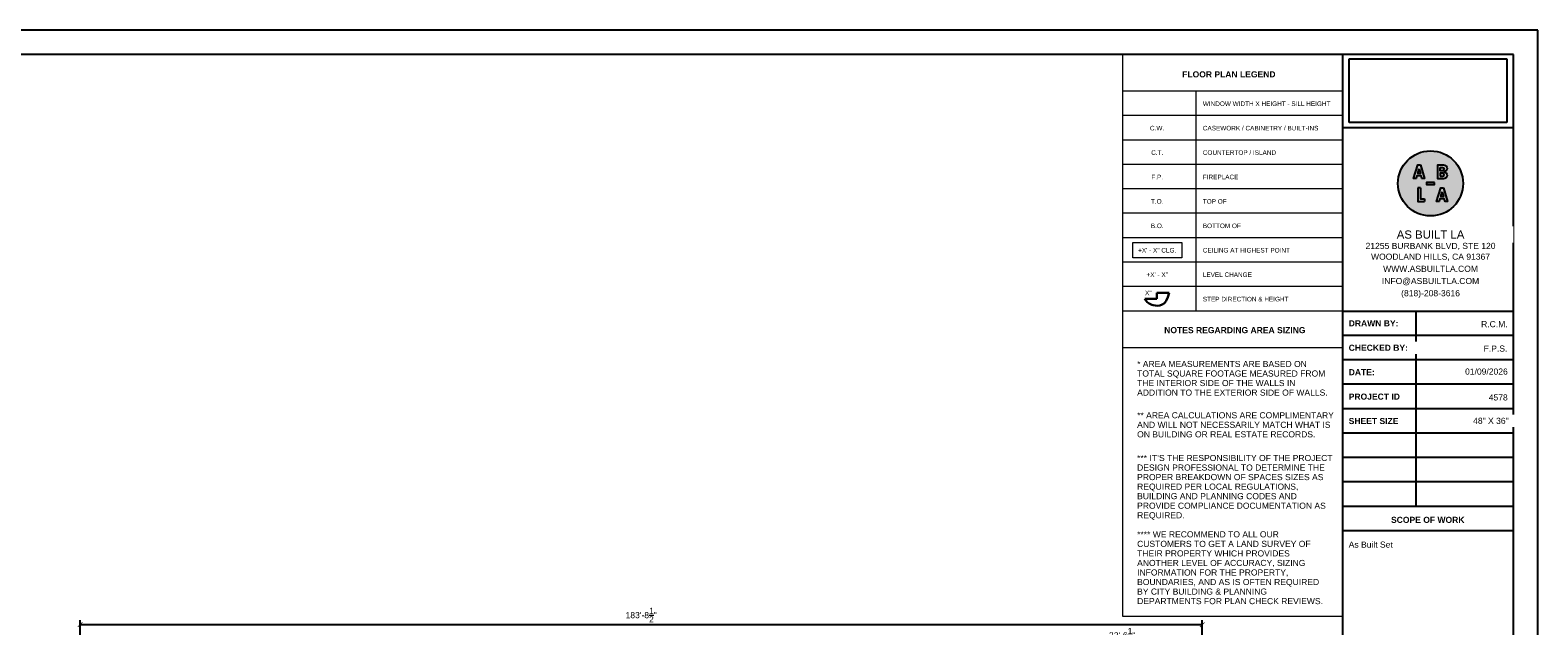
# Model space of a CAD drawing. Header units: inches. Extents: x -2078 to 109126, y -964 to 6385.
# Tile 99 of 256: x 13924 to 16886, y 5214 to 6385. Entities that reach past the tile are written whole.
import ezdxf

# ---------------------------------------------------------------- set-up
doc = ezdxf.new("R2010")
doc.units = ezdxf.units.IN
doc.header["$MEASUREMENT"] = 0
doc.set_wipeout_variables(frame=1)
for name, color, linetype, lineweight in [('A-ANNO', 2, 'Continuous', 5), ('A-ANNO-DIMS', 1, 'Continuous', 9), ('A-DETAIL-2', 20, 'Continuous', 25), ('A-DETAIL-3', 40, 'Continuous', 15)]:
    doc.layers.add(name, color=color, linetype=linetype, lineweight=lineweight)
doc.layers.add('A-HATCH', color=9, linetype='Continuous')
doc.layers.add('A-TB', color=7, linetype='Continuous')
doc.styles.add('Arial_3', font='arial.ttf', dxfattribs={"height": 0.125})
doc.styles.add('Arial_5', font='arial.ttf', dxfattribs={"height": 0.09375})
doc.styles.add('Arial_B_2', font='arialbd.ttf', dxfattribs={"height": 0.125})
doc.styles.add('Jay Cad', font='arial.ttf', dxfattribs={"height": 0.125})
doc.styles.add('JC', font='arial.ttf', dxfattribs={"height": 0.125})
doc.dimstyles.new('Jay Cad - DIMS', dxfattribs={"dimtxt": 0.125, "dimasz": 0.09375, "dimexe": 0.09375, "dimexo": 0.09375, "dimgap": 0.046875, "dimtad": 1, "dimdec": 1, "dimzin": 0, "dimdsep": 46, "dimlunit": 4, "dimtxsty": 'Jay Cad', "dimblk": 'ARCHTICK', "dimcen": 0.09, "dimclrd": 1, "dimclre": 1, "dimclrt": 256, "dimadec": 0, "dimazin": 0, "dimtfac": 1, "dimtdec": 1, "dimtofl": 0, "dimtmove": 1, "dimatfit": 3, "dimfxl": 1, "dimtolj": 1, "dimtzin": 0, "dimarcsym": 0})
picture_1 = doc.add_image_def('image1.png', size_in_pixel=(151, 61))

# ---------------------------------------------------------------- blocks, each defined once
blk = doc.blocks.new('_ArchTick')
at = {"color": 0, "linetype": 'ByBlock', "const_width": 0.15}
blk.add_lwpolyline([(-0.5, -0.5), (0.5, 0.5)], dxfattribs=at)
blk = doc.blocks.new('*D3341')
at = {"layer": 'A-ANNO-DIMS', "color": 1, "lineweight": -2, "transparency": 16777216}
for p, q in [((15933.8, 5042.9), (15933.8, 5185.7)), ((16204.5, 4924.9), (16204.5, 5185.7)), ((15933.8, 5176.7), (16204.5, 5176.7))]:
    blk.add_line(p, q, dxfattribs=at)
at = {"layer": 'Defpoints', "color": 0, "transparency": 16777216}
for p in [(16204.5, 5176.7), (15933.8, 5033.9), (16204.5, 4915.9)]:
    blk.add_point(p, dxfattribs=at)
at = {"layer": 'A-ANNO-DIMS', "color": 1, "lineweight": -2, "transparency": 16777216, "xscale": 9, "yscale": 9, "zscale": 9, "rotation": 180}
blk.add_blockref('_ArchTick', (15933.8, 5176.7), dxfattribs=at)
at = {"layer": 'A-ANNO-DIMS', "color": 1, "lineweight": -2, "transparency": 16777216, "xscale": 9, "yscale": 9, "zscale": 9}
blk.add_blockref('_ArchTick', (16204.5, 5176.7), dxfattribs=at)
at = {"layer": 'A-ANNO-DIMS', "color": 2, "transparency": 16777216, "insert": (16069.2, 5195.4), "char_height": 12, "width": 1.497, "attachment_point": 5, "style": 'Jay Cad'}
blk.add_mtext('\\A1;22\'-6{\\H1x;\\S1/2;}"', dxfattribs=at)
blk = doc.blocks.new('*D3345')
at = {"layer": 'A-ANNO-DIMS', "color": 1, "lineweight": -2, "transparency": 16777216}
for p, q in [((14022, 4924.9), (14022, 5225.3)), ((14022, 5216.3), (16226.5, 5216.3)), ((16226.5, 4938.9), (16226.5, 5225.3))]:
    blk.add_line(p, q, dxfattribs=at)
at = {"layer": 'Defpoints', "color": 0, "transparency": 16777216}
for p in [(16226.5, 5216.3), (16226.5, 4929.9), (14022, 4915.9)]:
    blk.add_point(p, dxfattribs=at)
at = {"layer": 'A-ANNO-DIMS', "color": 1, "lineweight": -2, "transparency": 16777216, "xscale": 9, "yscale": 9, "zscale": 9, "rotation": 180}
blk.add_blockref('_ArchTick', (14022, 5216.3), dxfattribs=at)
at = {"layer": 'A-ANNO-DIMS', "color": 1, "lineweight": -2, "transparency": 16777216, "xscale": 9, "yscale": 9, "zscale": 9}
blk.add_blockref('_ArchTick', (16226.5, 5216.3), dxfattribs=at)
at = {"layer": 'A-ANNO-DIMS', "color": 2, "transparency": 16777216, "insert": (15124.3, 5235), "char_height": 12, "width": 1.67, "attachment_point": 5, "style": 'Jay Cad'}
blk.add_mtext('\\A1;183\'-8{\\H1x;\\S1/2;}"', dxfattribs=at)
blk = doc.blocks.new('JC_TB_48x36 - JC_TB_3624-1264225-Floor Plans')
at = {"layer": 'A-TB'}
for p, q in [((47.997, 24.012), (-0.003, 24.012)), ((47.997, -11.988), (47.997, 24.012)), ((47.497, 23.512), (0.747, 23.512)), ((43.997, 23.512), (43.997, -11.488)), ((47.497, -11.488), (47.497, 23.512)), ((47.497, 22.012), (43.997, 22.012)), ((47.497, 18.262), (43.997, 18.262)), ((45.497, 18.262), (45.497, 14.263)), ((47.497, 17.762), (43.997, 17.762)), ((47.497, 17.263), (43.997, 17.263)), ((47.497, 16.763), (43.997, 16.763)), ((47.497, 16.263), (43.997, 16.263)), ((47.497, 15.763), (43.997, 15.763)), ((47.497, 15.263), (43.997, 15.263)), ((47.497, 14.763), (43.997, 14.763)), ((47.497, 14.263), (43.997, 14.263)), ((47.497, 13.763), (43.997, 13.763))]:
    blk.add_line(p, q, dxfattribs=at)
at = {"layer": 'A-TB', "char_height": 0.125, "attachment_point": 1, "bg_fill": 2}
for s, insert, width, style in [('21255 Burbank Blvd, Ste 120', (44.596, 19.632), 2.74909, 'Arial_3'), ('(818)-208-3616', (45.182, 18.691), 1.44556, 'Arial_3'), ('SCOPE OF WORK', (44.992, 14.05), 1.82747, 'Arial_B_2')]:
    blk.add_mtext(s, dxfattribs=dict(at, insert=insert, width=width, style=style))
for s, insert, width, style in [('WOODLAND HILLS, CA 91367', (44.513, 19.437), 2.95425, 'Arial_3'), ('INFO@ASBUILTLA.COM', (44.738, 18.941), 2.41138, 'Arial_3'), ('DRAWN BY:', (44.126, 18.073), 1.22463, 'Arial_B_2'), ('CHECKED BY:', (44.126, 17.573), 1.4645, 'Arial_B_2'), ('DATE:', (44.126, 17.073), 0.63441, 'Arial_B_2'), ('PROJECT ID', (44.126, 16.573), 1.26566, 'Arial_B_2'), ('SHEET SIZE', (44.126, 16.073), 1.23725, 'Arial_B_2'), ('48" X 36"', (46.673, 16.078), 0.87428, 'Arial_3')]:
    blk.add_mtext(s, dxfattribs=dict(at, insert=insert, width=width, style=style))
at = {"layer": 'A-TB', "insert": (44.751, 19.191), "char_height": 0.125, "width": 2.37666, "attachment_point": 1, "style": 'Arial_3', "bg_fill": 2}
blk.add_mtext('WWW.ASBUILTLA.COM', dxfattribs=at)
blk = doc.blocks.new('Logo - ABLA - CAD Format')
at = {"layer": 'A-HATCH', "true_color": 0xc9ee63}
h = blk.add_hatch(color=71, dxfattribs=at)
h.dxf.hatch_style = 1
h.paths.add_polyline_path([(-0.707, 0.887), (-0.79, 0.617), (-0.624, 0.617)], flags=0)
h.paths.add_polyline_path([(0.595, 0.782), (0.736, 0.782, 1), (0.736, 0.977), (0.595, 0.977)], flags=0)
h.paths.add_polyline_path([(0.595, 0.438), (0.736, 0.438, 1), (0.736, 0.632), (0.595, 0.632)], flags=0)
h.paths.add_polyline_path([(0.624, -0.797), (0.79, -0.797), (0.707, -0.527)], flags=0)
h.paths.add_polyline_path([(-2, 0, 1), (2, 0, 1)])
h.paths.add_polyline_path([(0.803, 0.283), (0.44, 0.283), (0.44, 1.132), (0.803, 1.132, -1), (0.803, 0.707, -1)], flags=16)
h.paths.add_polyline_path([(0.736, 0.438), (0.595, 0.438), (0.595, 0.632), (0.736, 0.632, -1)], flags=0)
h.paths.add_polyline_path([(0.787, -0.267), (1.048, -1.116), (0.888, -1.116), (0.839, -0.957), (0.575, -0.957), (0.526, -1.116), (0.367, -1.116), (0.627, -0.267)], flags=16)
h.paths.add_polyline_path([(0.736, 0.782), (0.595, 0.782), (0.595, 0.977), (0.736, 0.977, -1)], flags=0)
h.paths.add_polyline_path([(0.707, -0.527), (0.79, -0.797), (0.624, -0.797)], flags=0)
h.paths.add_polyline_path([(0.25, 0.062), (0.25, -0.062), (-0.25, -0.062), (-0.25, 0.062)], flags=16)
h.paths.add_polyline_path([(-0.367, 0.298), (-0.526, 0.298), (-0.575, 0.458), (-0.839, 0.458), (-0.888, 0.298), (-1.048, 0.298), (-0.787, 1.147), (-0.627, 1.147)], flags=16)
h.paths.add_polyline_path([(-0.627, -0.267), (-0.627, -0.957), (-0.367, -0.957), (-0.367, -1.116), (-0.787, -1.116), (-0.787, -0.267)], flags=16)
h.paths.add_polyline_path([(-0.624, 0.617), (-0.79, 0.617), (-0.707, 0.887)], flags=0)
at = {"layer": 'A-HATCH'}
h = blk.add_hatch(color=250, dxfattribs=at)
h.dxf.hatch_style = 1
h.paths.add_polyline_path([(-0.627, 1.147), (-0.787, 1.147), (-1.048, 0.298), (-0.888, 0.298), (-0.839, 0.458), (-0.575, 0.458), (-0.526, 0.298), (-0.367, 0.298)])
h.paths.add_polyline_path([(-0.624, 0.617), (-0.79, 0.617), (-0.707, 0.887)], flags=16)
h.paths.add_polyline_path([(0.44, 0.283), (0.803, 0.283, 1), (0.803, 0.707, 1), (0.803, 1.132), (0.44, 1.132)])
h.paths.add_polyline_path([(0.595, 0.438), (0.595, 0.632), (0.736, 0.632, -1), (0.736, 0.438)], flags=16)
h.paths.add_polyline_path([(0.595, 0.782), (0.595, 0.977), (0.736, 0.977, -1), (0.736, 0.782)], flags=16)
h.paths.add_polyline_path([(0.367, -1.116), (0.526, -1.116), (0.575, -0.957), (0.839, -0.957), (0.888, -1.116), (1.048, -1.116), (0.787, -0.267), (0.627, -0.267)])
h.paths.add_polyline_path([(0.707, -0.527), (0.79, -0.797), (0.624, -0.797)], flags=16)
h.paths.add_polyline_path([(0.25, -0.062), (0.25, 0.062), (-0.25, 0.062), (-0.25, -0.062)])
h.paths.add_polyline_path([(-0.787, -1.116), (-0.367, -1.116), (-0.367, -0.957), (-0.627, -0.957), (-0.627, -0.267), (-0.787, -0.267)])
at = {"layer": 'A-HATCH', "true_color": 0xc9ee63}
h = blk.add_hatch(color=71, dxfattribs=at)
h.dxf.hatch_style = 1
h.paths.add_polyline_path([(-0.707, 0.887), (-0.79, 0.617), (-0.624, 0.617)])
h.paths.add_polyline_path([(0.736, 0.782, 1), (0.736, 0.977), (0.595, 0.977), (0.595, 0.782)])
h.paths.add_polyline_path([(0.595, 0.632), (0.595, 0.438), (0.736, 0.438, 1), (0.736, 0.632)])
h.paths.add_polyline_path([(0.624, -0.797), (0.79, -0.797), (0.707, -0.527)])
blk.add_circle((0, 0), 2)
at = {"layer": 'A-HATCH', "color": 250}
for points in [[(-0.627, 1.147), (-0.367, 0.298), (-0.526, 0.298), (-0.575, 0.458), (-0.839, 0.458), (-0.888, 0.298), (-1.048, 0.298), (-0.787, 1.147)], [(-0.707, 0.887), (-0.624, 0.617), (-0.79, 0.617)], [(0.25, 0.062), (-0.25, 0.062), (-0.25, -0.062), (0.25, -0.062)], [(0.787, -0.267), (1.048, -1.116), (0.888, -1.116), (0.839, -0.957), (0.575, -0.957), (0.526, -1.116), (0.367, -1.116), (0.627, -0.267)], [(0.707, -0.527), (0.79, -0.797), (0.624, -0.797)]]:
    blk.add_lwpolyline(points, close=True, dxfattribs=at)
for points in [[(0.803, 0.707, -1), (0.803, 0.283), (0.44, 0.283), (0.44, 1.132), (0.803, 1.132, -1)], [(0.595, 0.977), (0.736, 0.977, -1), (0.736, 0.782), (0.595, 0.782)], [(0.595, 0.438), (0.736, 0.438, 1), (0.736, 0.632), (0.595, 0.632)]]:
    blk.add_lwpolyline(points, format="xyb", close=True, dxfattribs=at)
for points in [[(-0.787, -0.267), (-0.787, -1.116), (-0.367, -1.116)], [(-0.627, -0.267), (-0.787, -0.267)], [(-0.627, -0.267), (-0.627, -0.957), (-0.367, -0.957)], [(-0.367, -0.957), (-0.367, -1.116)]]:
    blk.add_lwpolyline(points, dxfattribs=at)
blk = doc.blocks.new('TB-INFO-ABLA')
blk.add_wipeout([(168, 180), (168, 0), (0, 0), (0, 180)])
blk.add_wipeout([(168, 180), (168, 0), (0, 0), (0, 180)])
at = {"xscale": 16, "yscale": 16, "zscale": 16}
blk.add_blockref('Logo - ABLA - CAD Format', (86.6, 125.4), dxfattribs=at)
at = {"char_height": 6, "width": 168.619, "attachment_point": 2, "style": 'JC', "bg_fill": 2}
for s, insert in [('21255 BURBANK BLVD, STE 120', (86.6, 67)), ('(818)-208-3616', (86.6, 20.5))]:
    blk.add_mtext(s, dxfattribs=dict(at, insert=insert))
for s, insert in [('WOODLAND HILLS, CA 91367', (86.6, 56.4)), ('INFO@ASBUILTLA.COM', (86.6, 32.5))]:
    blk.add_mtext(s, dxfattribs=dict(at, insert=insert))
at = {"insert": (86.6, 44.5), "char_height": 6, "width": 168.619, "attachment_point": 2, "style": 'JC', "bg_fill": 2}
blk.add_mtext('WWW.ASBUILTLA.COM', dxfattribs=at)
blk.add_lwpolyline([(168, 180), (0, 180), (0, 0), (168, 0)], close=True)
at = {"insert": (86.6, 75.1), "char_height": 8, "width": 154.347, "attachment_point": 5, "style": 'JC', "bg_fill": 2}
blk.add_mtext('AS BUILT LA ', dxfattribs=at)

msp = doc.modelspace()

# ---------------------------------------------------------------- linework, layer by layer
at = {"layer": 'A-ANNO', "flags": 128}
msp.add_lwpolyline([(16090.133, 5967.018), (16186.58, 5967.018), (16186.58, 5937.145), (16090.133, 5937.145)], close=True, dxfattribs=at)
at = {"layer": 'A-DETAIL-2', "lineweight": 30}
for p, q in [((16161.548, 5868.501), (16137.548, 5868.501)), ((16137.548, 5868.501), (16137.548, 5856.755)), ((16137.548, 5856.755), (16113.548, 5856.755))]:
    msp.add_line(p, q, dxfattribs=at)
msp.add_open_spline([(16161.548, 5868.501), (16156.305, 5841.53), (16129.749, 5841.53), (16117.388, 5849.629), (16113.548, 5856.755)], degree=3, knots=[0, 0, 0, 0, 0.0199103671, 0.0342127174, 0.0342127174, 0.0342127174, 0.0342127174], dxfattribs=at)
at = {"layer": 'A-DETAIL-3', "lineweight": 9}
for p, q in [((16501.88, 6336.663), (16069.88, 6336.663)), ((16069.88, 6336.663), (16069.88, 5832.663)), ((16501.88, 5832.663), (16501.88, 6336.663)), ((16501.88, 6336.663), (16501.88, 6264.663)), ((16501.88, 6264.663), (16069.88, 6264.663)), ((16213.88, 6264.663), (16213.88, 5832.663)), ((16501.88, 6216.663), (16069.88, 6216.663)), ((16501.88, 6168.663), (16069.88, 6168.663)), ((16501.88, 6120.663), (16069.88, 6120.663)), ((16501.88, 6072.663), (16069.88, 6072.663)), ((16501.88, 6024.663), (16069.88, 6024.663)), ((16501.88, 5976.663), (16069.88, 5976.663)), ((16501.88, 5928.663), (16069.88, 5928.663)), ((16501.88, 5880.663), (16069.88, 5880.663)), ((16501.88, 5832.663), (16069.88, 5832.663)), ((16069.88, 5832.663), (16069.88, 5232.663)), ((16501.88, 5832.663), (16069.88, 5832.663)), ((16501.88, 5232.663), (16501.88, 5832.663)), ((16069.88, 5760.663), (16501.88, 5760.663)), ((16069.88, 5232.663), (16501.88, 5232.663))]:
    msp.add_line(p, q, dxfattribs=at)

# ---------------------------------------------------------------- texts
at = {"layer": 'A-ANNO', "lineweight": 50, "char_height": 12, "attachment_point": 1}
for s, insert, width, style in [('FLOOR PLAN LEGEND', (16187.076, 6303.799), 221.19, 'Arial_B_2'), ('NOTES REGARDING AREA SIZING', (16151.854, 5801.11), 332.997, 'Arial_B_2'), ('* AREA MEASUREMENTS ARE BASED ON ', (16098.604, 5734.624), 410.262, 'Arial_3'), ('TOTAL SQUARE FOOTAGE MEASURED FROM ', (16098.604, 5715.874), 453.591, 'Arial_3'), ('THE INTERIOR SIDE OF THE WALLS IN ', (16098.604, 5697.124), 384.204, 'Arial_3'), ('ADDITION TO THE EXTERIOR SIDE OF WALLS.', (16098.604, 5678.374), 454.803, 'Arial_3'), ('** AREA CALCULATIONS ARE COMPLIMENTARY ', (16098.604, 5633.827), 473.892, 'Arial_3'), ('AND WILL NOT NECESSARILY MATCH WHAT IS ', (16098.604, 5615.077), 468.135, 'Arial_3'), ('ON BUILDING OR REAL ESTATE RECORDS.', (16098.604, 5596.327), 424.503, 'Arial_3'), ('*** IT', (16098.604, 5549.831), 47.571, 'Arial_3'), ('’', (16137.854, 5549.831), 4.545, 'Arial_3'), ('S THE RESPONSIBILITY OF THE PROJECT ', (16141.604, 5549.831), 419.958, 'Arial_3'), ('DESIGN PROFESSIONAL TO DETERMINE THE ', (16098.604, 5531.081), 452.985, 'Arial_3'), ('PROPER BREAKDOWN OF SPACES SIZES AS ', (16098.604, 5512.331), 451.47, 'Arial_3'), ('REQUIRED PER LOCAL REGULATIONS, ', (16098.604, 5493.581), 389.355, 'Arial_3'), ('BUILDING AND PLANNING CODES AND ', (16098.604, 5474.831), 385.719, 'Arial_3'), ('PROVIDE COMPLIANCE DOCUMENTATION AS ', (16098.604, 5456.081), 454.5, 'Arial_3'), ('REQUIRED.', (16098.604, 5437.331), 112.716, 'Arial_3'), ('**** WE RECOMMEND TO ALL OUR ', (16098.604, 5399.835), 343.299, 'Arial_3'), ('THEIR PROPERTY WHICH PROVIDES ', (16098.604, 5362.335), 370.266, 'Arial_3'), ('CUSTOMERS TO GET A LAND SURVEY OF ', (16098.604, 5381.085), 419.049, 'Arial_3'), ('ANOTHER LEVEL OF ACCURACY, SIZING ', (16098.604, 5343.585), 406.626, 'Arial_3'), ('INFORMATION FOR THE PROPERTY, ', (16098.604, 5324.835), 365.721, 'Arial_3'), ('BOUNDARIES, AND AS IS OFTEN REQUIRED ', (16098.604, 5306.085), 439.653, 'Arial_3'), ('BY CITY BUILDING & PLANNING ', (16098.604, 5287.335), 315.423, 'Arial_3'), ('DEPARTMENTS FOR PLAN CHECK REVIEWS.', (16098.604, 5268.585), 443.592, 'Arial_3')]:
    msp.add_mtext(s, dxfattribs=dict(at, insert=insert, width=width, style=style))
at = {"layer": 'A-ANNO', "char_height": 9, "attachment_point": 1, "style": 'Arial_5'}
for s, insert, width in [('WINDOW WIDTH X HEIGHT - SILL HEIGHT', (16227.691, 6244.588), 307.848), ('C.W.', (16123.803, 6196.588), 34.845), ('CASEWORK / CABINETRY / BUILT-INS', (16227.691, 6196.588), 278.154), ('C.T.', (16126.303, 6148.588), 29.088), ('COUNTERTOP / ISLAND', (16227.691, 6148.588), 176.649), ('F.P.', (16126.553, 6100.588), 28.179), ('FIREPLACE', (16227.691, 6100.588), 85.446), ('T.O.', (16125.803, 6052.588), 29.997), ('TOP OF', (16227.691, 6052.588), 57.57), ('B.O.', (16125.553, 6004.588), 30.906), ('BOTTOM OF ', (16227.691, 6004.588), 96.354), ('+X\' - X" CLG.', (16100.563, 5956.588), 91.506), ('CEILING AT HIGHEST POINT', (16227.691, 5956.588), 209.07), ('+X\' - X"', (16117.053, 5908.588), 51.207), ('LEVEL CHANGE', (16227.691, 5908.588), 118.473), ('X"', (16114.18, 5872.826), 15.453), ('STEP DIRECTION & HEIGHT', (16227.691, 5860.588), 206.04)]:
    msp.add_mtext(s, dxfattribs=dict(at, insert=insert, width=width))
at = {"layer": 'A-TB', "char_height": 12, "attachment_point": 1, "style": 'Arial_3', "bg_fill": 3, "box_fill_scale": 1.25, "bg_fill_color": 256, "bg_fill_true_color": 13158600, "bg_fill_transparency": 0}
for s, insert, width in [('R.C.M.', (16774.416, 5812.892), 63.024), ('F.P.S.', (16779.442, 5764.892), 56.964), ('01/09/2026', (16742.932, 5719.695), 101.202), ('4578', (16789.42, 5668.892), 44.844)]:
    msp.add_mtext(s, dxfattribs=dict(at, insert=insert, width=width))

# ---------------------------------------------------------------- dimensions: what is measured, and where the dimension line sits
at = {"layer": 'A-ANNO-DIMS'}
for base, p1, p2, picture, middle in [((16226.523, 5216.306), (14022.023, 4915.93), (16226.523, 4929.93), '*D3345', (15124.273, 5234.962)), ((16204.523, 5176.724), (15933.791, 5033.93), (16204.523, 4915.93), '*D3341', (16069.157, 5195.375))]:
    dim = msp.add_linear_dim(base=base, p1=p1, p2=p2, dimstyle='Jay Cad - DIMS', override={"dimclrt": 2}, dxfattribs=at)
    dim.commit()
    dim.dimension.update_dxf_attribs({"geometry": picture, "text_midpoint": middle})

# ---------------------------------------------------------------- next in the draw order: block references
at = {"layer": 'A-TB', "xscale": 96, "yscale": 96, "zscale": 96}
msp.add_blockref('JC_TB_48x36 - JC_TB_3624-1264225-Floor Plans', (12278.18, 4079.463), dxfattribs=at)

# ---------------------------------------------------------------- next in the draw order: block references
at = {"xscale": 2, "yscale": 2, "zscale": 2}
msp.add_blockref('TB-INFO-ABLA', (16501.88, 5832.663), dxfattribs=at)

# ---------------------------------------------------------------- next in the draw order: texts
at = {"layer": 'A-TB', "insert": (16514.241, 5379.642), "char_height": 12, "width": 105.747, "attachment_point": 1, "style": 'Arial_3', "bg_fill": 3, "box_fill_scale": 1.25, "bg_fill_color": 256, "bg_fill_true_color": 13158600, "bg_fill_transparency": 0}
msp.add_mtext('As Built Set', dxfattribs=at)

# ---------------------------------------------------------------- next in the draw order: pictures from other files: only their frames are drawn
at = {"color": 7, "true_color": 0xffffff}
image = msp.add_image(picture_1, insert=(16514.871, 6202.982), size_in_units=(310.066, 125.259), dxfattribs=at)
image.dxf.flags = 15

doc.saveas('drawing.dxf')
